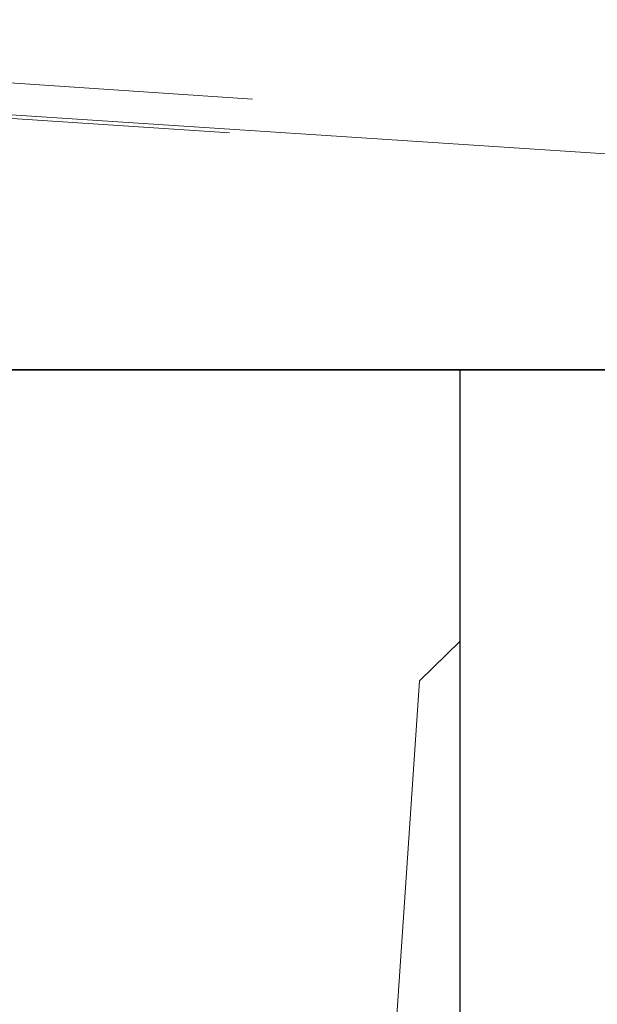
# Model space of a CAD drawing. Header units: metres. Extents: x 183400 to 184400, y 422200 to 427800.
# Tile 160 of 221: x 183888 to 183936, y 426548 to 426629. Entities that reach past the tile are written whole.
import ezdxf

# ---------------------------------------------------------------- set-up
doc = ezdxf.new("R2010")
doc.units = ezdxf.units.M
doc.layers.add('일람표', color=7, linetype='Continuous')
doc.layers.add('지적', color=252, linetype='Continuous', lineweight=5)
doc.layers.add('현황도', color=7, linetype='Continuous', lineweight=5)

msp = doc.modelspace()

# ---------------------------------------------------------------- linework, layer by layer
at = {"layer": '일람표'}
for points in [[(183500, 426600), (184100, 426600), (184100, 427000), (183500, 427000)], [(183400, 426200), (184000, 426200), (184000, 426600), (183400, 426600)], [(184000, 426509.794), (183924.375, 426509.794), (183924.375, 426600), (184000, 426600)]]:
    msp.add_lwpolyline(points, close=True, dxfattribs=at)
at = {"layer": '지적', "linetype": 'Continuous'}
for points in [[(183847.44, 426655.62), (183844.57, 426611.72), (183844.84, 426613.59), (183845.39, 426615.38), (183846.23, 426617.07), (183847.31, 426618.61), (183848.63, 426619.96), (183850.14, 426621.09), (183851.8, 426621.96), (183853.59, 426622.57), (183855.44, 426622.89), (183857.33, 426622.91), (183963.49, 426615.95), (184077.36, 426608.49), (184100, 426607.014)], [(183857.33, 426622.91), (183855.44, 426622.89), (183853.59, 426622.57), (183851.8, 426621.96), (183850.14, 426621.09), (183848.63, 426619.96), (183847.31, 426618.61), (183846.23, 426617.07), (183845.39, 426615.38), (183844.84, 426613.59), (183844.57, 426611.72), (183832.3, 426423.89), (183831.94, 426419.35), (183831.46, 426414.82), (183830.86, 426410.3), (183830.52, 426408.19), (183909.41, 426403.02), (183921.03, 426574.44), (183924.375, 426577.71)], [(183947.175, 426600), (183963.49, 426615.95), (183857.33, 426622.91)], [(183924.375, 426577.71), (183921.03, 426574.44), (183909.41, 426403.02), (183908.61, 426385.7), (183960.87, 426279.76), (184000, 426299.09)]]:
    msp.add_lwpolyline(points, dxfattribs=at)
at = {"layer": '현황도'}
for points in [[(183837.393, 426426.352), (183833.882, 426426.508), (183830.01, 426427.475), (183829.35, 426429.234), (183831.365, 426458.478), (183833.105, 426484.616), (183834.672, 426510.887), (183836.685, 426542.288), (183838.902, 426575.035), (183840.567, 426601.637), (183841.092, 426610.149), (183842.057, 426615.494), (183843.285, 426618.736), (183846.003, 426623.029), (183849.687, 426625.395), (183851.09, 426626.008), (183907.298, 426622.212)], [(183905.408, 426619.466), (183860.918, 426622.384), (183852.209, 426622.815), (183848.616, 426620.571), (183845.697, 426616.645), (183844.574, 426613.953), (183842.364, 426586.483), (183839.378, 426538.535), (183836.915, 426499.241), (183840.96, 426498.27), (183851.561, 426497.705)]]:
    msp.add_lwpolyline(points, dxfattribs=at)

doc.saveas('drawing.dxf')
